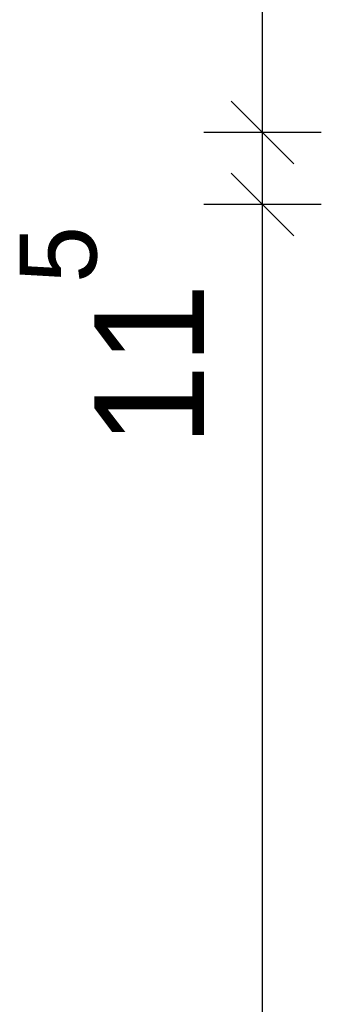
# Model space of a CAD drawing. Extents: x -73 to 359, y -4 to 85.
# Tile 25 of 149: x -34.096 to -33.615, y 36.929 to 38.5. Entities that reach past the tile are written whole.
import ezdxf

# ---------------------------------------------------------------- set-up
doc = ezdxf.new("R2010")
doc.units = 0
doc.header["$MEASUREMENT"] = 0
doc.layers.add('0._EG_7_P_BM_AUSSEN', color=7, linetype='Continuous')
doc.styles.add('ERSTELLTER_STIL_1', font='txt')

msp = doc.modelspace()

# ---------------------------------------------------------------- linework, layer by layer
at = {"layer": '0._EG_7_P_BM_AUSSEN', "linetype": 'Continuous', "ltscale": 1000}
for p, q in [((-33.7087, 38.32), (-33.7087, 41.195)), ((-33.7587, 38.37), (-33.6587, 38.27)), ((-33.6149, 38.32), (-33.8024, 38.32)), ((-33.7087, 38.205), (-33.7087, 38.32)), ((-33.7587, 38.255), (-33.6587, 38.155)), ((-33.6149, 38.205), (-33.8024, 38.205)), ((-33.7087, 33.065), (-33.7087, 38.205))]:
    msp.add_line(p, q, dxfattribs=at)

# ---------------------------------------------------------------- texts
at = {"layer": '0._EG_7_P_BM_AUSSEN', "linetype": 'Continuous', "insert": (-33.8018, 37.8194), "char_height": 0.175, "attachment_point": 7, "rotation": 90, "style": 'ERSTELLTER_STIL_1'}
msp.add_mtext('{11\\A1{\\H0.7x;\\S5^  ;}}', dxfattribs=at)

doc.saveas('drawing.dxf')
